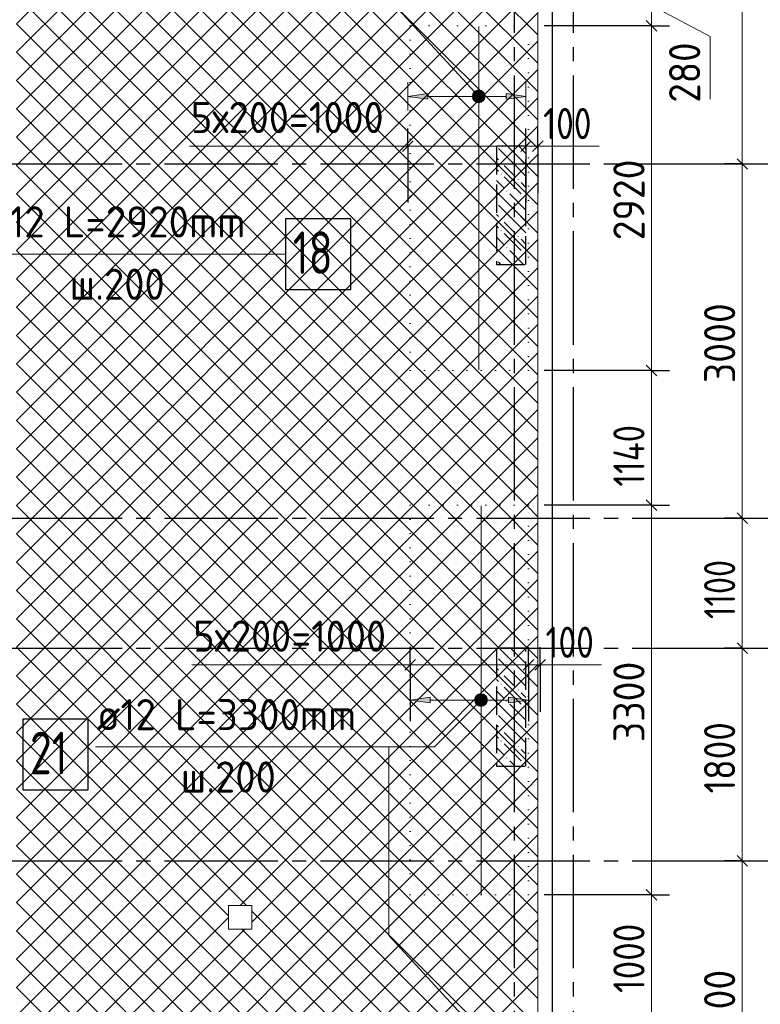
# Model space of a CAD drawing. Header units: millimetres. Extents: x 0 to 50400, y 0 to 35640.
# Tile 15 of 17: x 35878 to 42149, y 18146 to 26484. Entities that reach past the tile are written whole.
import ezdxf

# ---------------------------------------------------------------- set-up
doc = ezdxf.new("R2010")
doc.units = ezdxf.units.MM
for name, pattern in [('______2', [324, 240, -84]), ('______5', [1320, 960, -120, 120, -120]), ('______9', [120, 0, -120])]:
    doc.linetypes.add(name, pattern=pattern)
for name, color, linetype, lineweight in [('Standard', 7, 'Continuous', 25), ('ДОП Верх по Х', 7, 'Continuous', 25), ('ЖБ Перекрытие верхний уровень', 7, 'Continuous', 35), ('ЖБ Пилон', 7, 'Continuous', 35), ('Общий01', 7, 'Continuous', 13), ('Позиционная метка номер позиции', 7, 'Continuous', 13), ('Размерная линия_ общее', 7, 'Continuous', 13), ('Тени', 7, 'Continuous', 13)]:
    doc.layers.add(name, color=color, linetype=linetype, lineweight=lineweight)
doc.layers.add('Оси', color=7, linetype='______5', true_color=0x656565)
doc.styles.add('ISOCPEUR', font='txt')

msp = doc.modelspace()

# ---------------------------------------------------------------- hatches: boundary and pattern name
at = {"layer": 'ДОП Верх по Х', "linetype": 'Continuous', "lineweight": 13, "transparency": 33554687}
for points in [[(39333.1, 25811.3), (39165.1, 25835.3), (39333.1, 25859.3)], [(39353.1, 20698.4), (39185.1, 20722.4), (39353.1, 20746.4)]]:
    msp.add_hatch(color=7, dxfattribs=at).paths.add_polyline_path(points, flags=16)
for points in [[(39997.1, 25811.3), (40165.1, 25835.3), (39997.1, 25859.3)], [(40017.1, 20698.4), (40185.1, 20722.4), (40017.1, 20746.4)]]:
    msp.add_hatch(color=7, dxfattribs=at).paths.add_polyline_path(points)
at = {"layer": 'ЖБ Пилон', "linetype": 'Continuous', "lineweight": -3, "transparency": 33554687}
for points in [[(40046.8, 25369.3), (40051.6, 25374.1), (40056.4, 25369.3), (40051.6, 25364.5)], [(39950.8, 25273.3), (39955.6, 25278.1), (39960.4, 25273.3), (39955.6, 25268.5)], [(39950.8, 25177.3), (39955.6, 25182.1), (39960.4, 25177.3), (39955.6, 25172.5)], [(40094.8, 25129.3), (40099.6, 25134.1), (40104.4, 25129.3), (40099.6, 25124.5)], [(39998.8, 25033.3), (40003.6, 25038.1), (40008.4, 25033.3), (40003.6, 25028.5)], [(40142.8, 24985.3), (40147.6, 24990.1), (40152.4, 24985.3), (40147.6, 24980.5)], [(40046.8, 24889.3), (40051.6, 24894.1), (40056.4, 24889.3), (40051.6, 24884.5)], [(39950.8, 24793.3), (39955.6, 24798.1), (39960.4, 24793.3), (39955.6, 24788.5)], [(39950.8, 24697.3), (39955.6, 24702.1), (39960.4, 24697.3), (39955.6, 24692.5)], [(40094.8, 24649.3), (40099.6, 24654.1), (40104.4, 24649.3), (40099.6, 24644.5)], [(39998.8, 24553.3), (40003.6, 24558.1), (40008.4, 24553.3), (40003.6, 24548.5)], [(40142.8, 24505.3), (40147.6, 24510.1), (40152.4, 24505.3), (40147.6, 24500.5)], [(40049.9, 24412.4), (40051.6, 24414.1), (40053.3, 24412.4)], [(40142.8, 21145.3), (40147.6, 21150.1), (40152.4, 21145.3), (40147.6, 21140.5)], [(40046.8, 21049.3), (40051.6, 21054.1), (40056.4, 21049.3), (40051.6, 21044.5)], [(39950.8, 20953.3), (39955.6, 20958.1), (39960.4, 20953.3), (39955.6, 20948.5)], [(39950.8, 20857.3), (39955.6, 20862.1), (39960.4, 20857.3), (39955.6, 20852.5)], [(40094.8, 20809.3), (40099.6, 20814.1), (40104.4, 20809.3), (40099.6, 20804.5)], [(39998.8, 20713.3), (40003.6, 20718.1), (40008.4, 20713.3), (40003.6, 20708.5)], [(40142.8, 20665.3), (40147.6, 20670.1), (40152.4, 20665.3), (40147.6, 20660.5)], [(40046.8, 20569.3), (40051.6, 20574.1), (40056.4, 20569.3), (40051.6, 20564.5)], [(39950.8, 20473.3), (39955.6, 20478.1), (39960.4, 20473.3), (39955.6, 20468.5)], [(39950.8, 20377.3), (39955.6, 20382.1), (39960.4, 20377.3), (39955.6, 20372.5)], [(40094.8, 20329.3), (40099.6, 20334.1), (40104.4, 20329.3), (40099.6, 20324.5)], [(39998.8, 20233.3), (40003.6, 20238.1), (40008.4, 20233.3), (40003.6, 20228.5)], [(40142.8, 20185.3), (40147.6, 20190.1), (40152.4, 20185.3), (40147.6, 20180.5)]]:
    msp.add_hatch(color=7, dxfattribs=at).paths.add_polyline_path(points, flags=16)
at = {"layer": 'Позиционная метка номер позиции', "linetype": 'Continuous', "lineweight": 13, "transparency": 33554687}
for points in [[(39712.7, 25823.7), (39781, 25886.6), (39753.5, 25887.8)], [(39712.7, 25823.7), (39753.5, 25887.8), (39713.8, 25851.2)], [(39725.4, 25798.7), (39781, 25886.6), (39712.7, 25823.7)], [(39713.8, 25851.2), (39753.5, 25887.8), (39728.5, 25875)], [(39725.4, 25798.7), (39804.8, 25871.9), (39781, 25886.6)], [(39749.2, 25784), (39804.8, 25871.9), (39725.4, 25798.7)], [(39749.2, 25784), (39817.6, 25846.9), (39804.8, 25871.9)], [(39776.7, 25782.9), (39817.6, 25846.9), (39749.2, 25784)], [(39776.7, 25782.9), (39816.4, 25819.4), (39817.6, 25846.9)], [(39816.4, 25819.4), (39776.7, 25782.9), (39801.7, 25795.6)], [(39837, 20708.6), (39771.4, 20774.3), (39746.9, 20760.6)], [(39837, 20736.1), (39798.9, 20774.3), (39771.4, 20774.3)], [(39837, 20736.1), (39771.4, 20774.3), (39837, 20708.6)], [(39798.9, 20774.3), (39837, 20736.1), (39823.3, 20760.6)], [(39823.3, 20684.2), (39746.9, 20760.6), (39733.2, 20736.1)], [(39823.3, 20684.2), (39733.2, 20736.1), (39798.9, 20670.5)], [(39798.9, 20670.5), (39733.2, 20736.1), (39733.2, 20708.6)], [(39798.9, 20670.5), (39733.2, 20708.6), (39771.4, 20670.5)], [(39771.4, 20670.5), (39733.2, 20708.6), (39746.9, 20684.2)], [(39837, 20708.6), (39746.9, 20760.6), (39823.3, 20684.2)]]:
    msp.add_hatch(color=7, dxfattribs=at).paths.add_polyline_path(points)

# ---------------------------------------------------------------- linework, layer by layer
at = {"layer": 'Standard', "color": 254, "linetype": 'Continuous', "lineweight": -3, "true_color": 0xc4c4ff, "transparency": 33554687}
msp.add_lwpolyline([(7965.1, 10212.4), (40388.1, 10212.4), (40388.1, 32712.4), (7965.1, 32712.4), (7965.1, 10212.4)], dxfattribs=at)
at = {"layer": 'ДОП Верх по Х', "color": 7, "linetype": 'Continuous', "lineweight": 18, "transparency": 33554687}
for p, q in [((39765.1, 26426.4), (39765.1, 23518.4)), ((39785.1, 22366.4), (39785.1, 19078.4))]:
    msp.add_line(p, q, dxfattribs=at)
at = {"layer": 'ДОП Верх по Х', "color": 251, "linetype": 'Continuous', "lineweight": 13, "true_color": 0x494949, "transparency": 33554687}
for p, q in [((39165.1, 25835.3), (39165.1, 25955.3)), ((40165.1, 25835.3), (40165.1, 25955.3)), ((39165.1, 25835.3), (39333.1, 25859.3)), ((39333.1, 25859.3), (39333.1, 25811.3)), ((40165.1, 25835.3), (39997.1, 25859.3)), ((39997.1, 25859.3), (39997.1, 25811.3)), ((39333.1, 25811.3), (39165.1, 25835.3)), ((39165.1, 25835.3), (39165.1, 25715.3)), ((39165.1, 25835.3), (39165.1, 25835.3)), ((39333.1, 25835.3), (39997.1, 25835.3)), ((39997.1, 25811.3), (40165.1, 25835.3)), ((40165.1, 25835.3), (40165.1, 25715.3)), ((40165.1, 25835.3), (40165.1, 25835.3)), ((39185.1, 20722.4), (39185.1, 20842.4)), ((40185.1, 20722.4), (40185.1, 20842.4)), ((39185.1, 20722.4), (39353.1, 20746.4)), ((39353.1, 20698.4), (39185.1, 20722.4)), ((39185.1, 20722.4), (39185.1, 20602.4)), ((39185.1, 20722.4), (39185.1, 20722.4)), ((39353.1, 20746.4), (39353.1, 20698.4)), ((39353.1, 20722.4), (40017.1, 20722.4)), ((40185.1, 20722.4), (40017.1, 20746.4)), ((40017.1, 20746.4), (40017.1, 20698.4)), ((40017.1, 20698.4), (40185.1, 20722.4)), ((40185.1, 20722.4), (40185.1, 20602.4)), ((40185.1, 20722.4), (40185.1, 20722.4))]:
    msp.add_line(p, q, dxfattribs=at)
at = {"layer": 'ДОП Верх по Х', "color": 7, "linetype": 'Continuous', "lineweight": 25, "transparency": 33554687}
for points in [[(38129.3, 24199.3), (38681.3, 24199.3), (38681.3, 24799.3), (38129.3, 24799.3), (38129.3, 24199.3)], [(35905.3, 19962.2), (36457.3, 19962.2), (36457.3, 20562.2), (35905.3, 20562.2), (35905.3, 19962.2)]]:
    msp.add_lwpolyline(points, dxfattribs=at)
at = {"layer": 'ЖБ Перекрытие верхний уровень', "color": 7, "linetype": 'Continuous', "lineweight": 18, "transparency": 33554687}
for p, q in [((40265.1, 10312.4), (40265.1, 32612.4)), ((37845.1, 18982.4), (37645.1, 18982.4)), ((37645.1, 18982.4), (37645.1, 18782.4)), ((37845.1, 18782.4), (37845.1, 18982.4)), ((37645.1, 18782.4), (37845.1, 18782.4))]:
    msp.add_line(p, q, dxfattribs=at)
at = {"layer": 'ЖБ Перекрытие верхний уровень', "color": 254, "linetype": 'Continuous', "lineweight": 18, "transparency": 33554687}
for p, q in [((35851.6, 26449.3), (36571.6, 27169.3)), ((35851.6, 26209.3), (36811.6, 27169.3)), ((35851.6, 25969.3), (37051.6, 27169.3)), ((35851.6, 25729.3), (37291.6, 27169.3)), ((35851.6, 25489.3), (37531.6, 27169.3)), ((35851.6, 27169.3), (38251.6, 24769.3)), ((36091.6, 27169.3), (38251.6, 25009.3)), ((36331.6, 27169.3), (38251.6, 25249.3)), ((36571.6, 27169.3), (38251.6, 25489.3)), ((36811.6, 27169.3), (38251.6, 25729.3)), ((37051.6, 27169.3), (38251.6, 25969.3)), ((37291.6, 27169.3), (38251.6, 26209.3)), ((37531.6, 27169.3), (38251.6, 26449.3)), ((38251.6, 26449.3), (38971.6, 27169.3)), ((38251.6, 26209.3), (39211.6, 27169.3)), ((38251.6, 25969.3), (39451.6, 27169.3)), ((38251.6, 25729.3), (39691.6, 27169.3)), ((38251.6, 25489.3), (39931.6, 27169.3)), ((38251.6, 25249.3), (40171.6, 27169.3)), ((38251.6, 27169.3), (40265.1, 25155.8)), ((38491.6, 27169.3), (40265.1, 25395.8)), ((38731.6, 27169.3), (40265.1, 25635.8)), ((38971.6, 27169.3), (40265.1, 25875.8)), ((39211.6, 27169.3), (40265.1, 26115.8)), ((39451.6, 27169.3), (40265.1, 26355.8)), ((38251.6, 25009.3), (40265.1, 27022.8)), ((35851.6, 26929.3), (38011.6, 24769.3)), ((36091.6, 24769.3), (38251.6, 26929.3)), ((38251.6, 26929.3), (40265.1, 24915.8)), ((38251.6, 24769.3), (40265.1, 26782.8)), ((35851.6, 26689.3), (37771.6, 24769.3)), ((36331.6, 24769.3), (38251.6, 26689.3)), ((38251.6, 26689.3), (40171.6, 24769.3)), ((38491.6, 24769.3), (40265.1, 26542.8)), ((35851.6, 26449.3), (37531.6, 24769.3)), ((36571.6, 24769.3), (38251.6, 26449.3)), ((38251.6, 26449.3), (39931.6, 24769.3)), ((38731.6, 24769.3), (40265.1, 26302.8)), ((35851.6, 26209.3), (37291.6, 24769.3)), ((36811.6, 24769.3), (38251.6, 26209.3)), ((38251.6, 26209.3), (39691.6, 24769.3)), ((38971.6, 24769.3), (40265.1, 26062.8)), ((35851.6, 25969.3), (37051.6, 24769.3)), ((37051.6, 24769.3), (38251.6, 25969.3)), ((38251.6, 25969.3), (39451.6, 24769.3)), ((39211.6, 24769.3), (40265.1, 25822.8)), ((35851.6, 25729.3), (36811.6, 24769.3)), ((37291.6, 24769.3), (38251.6, 25729.3)), ((38251.6, 25729.3), (39211.6, 24769.3)), ((39451.6, 24769.3), (40265.1, 25582.8)), ((35851.6, 25489.3), (36571.6, 24769.3)), ((37531.6, 24769.3), (38251.6, 25489.3)), ((38251.6, 25489.3), (38971.6, 24769.3)), ((39691.6, 24769.3), (40265.1, 25342.8)), ((37771.6, 24769.3), (38251.6, 25249.3)), ((38251.6, 25249.3), (38731.6, 24769.3)), ((39931.6, 24769.3), (40265.1, 25102.8)), ((38011.6, 24769.3), (38251.6, 25009.3)), ((38251.6, 25009.3), (38491.6, 24769.3)), ((40171.6, 24769.3), (40265.1, 24862.8)), ((36091.6, 24769.3), (38251.6, 22609.3)), ((36331.6, 24769.3), (38251.6, 22849.3)), ((36571.6, 24769.3), (38251.6, 23089.3)), ((36811.6, 24769.3), (38251.6, 23329.3)), ((37051.6, 24769.3), (38251.6, 23569.3)), ((37291.6, 24769.3), (38251.6, 23809.3)), ((37531.6, 24769.3), (38251.6, 24049.3)), ((37771.6, 24769.3), (38251.6, 24289.3)), ((38011.6, 24769.3), (38251.6, 24529.3)), ((38251.6, 24529.3), (38491.6, 24769.3)), ((38251.6, 24289.3), (38731.6, 24769.3)), ((38251.6, 24049.3), (38971.6, 24769.3)), ((38251.6, 23809.3), (39211.6, 24769.3)), ((38251.6, 23569.3), (39451.6, 24769.3)), ((38251.6, 23329.3), (39691.6, 24769.3)), ((38251.6, 23089.3), (39931.6, 24769.3)), ((38251.6, 22849.3), (40171.6, 24769.3)), ((38251.6, 24769.3), (40265.1, 22755.8)), ((38491.6, 24769.3), (40265.1, 22995.8)), ((38731.6, 24769.3), (40265.1, 23235.8)), ((38971.6, 24769.3), (40265.1, 23475.8)), ((39211.6, 24769.3), (40265.1, 23715.8)), ((39451.6, 24769.3), (40265.1, 23955.8)), ((39691.6, 24769.3), (40265.1, 24195.8)), ((39931.6, 24769.3), (40265.1, 24435.8)), ((40171.6, 24769.3), (40265.1, 24675.8)), ((38251.6, 22609.3), (40265.1, 24622.8)), ((38251.6, 24529.3), (40265.1, 22515.8)), ((38251.6, 22369.3), (40265.1, 24382.8)), ((38251.6, 24289.3), (40171.6, 22369.3)), ((38491.6, 22369.3), (40265.1, 24142.8)), ((38251.6, 24049.3), (39931.6, 22369.3)), ((38731.6, 22369.3), (40265.1, 23902.8)), ((36811.6, 22369.3), (38251.6, 23809.3)), ((38251.6, 23809.3), (39691.6, 22369.3)), ((38971.6, 22369.3), (40265.1, 23662.8)), ((37051.6, 22369.3), (38251.6, 23569.3)), ((38251.6, 23569.3), (39451.6, 22369.3)), ((39211.6, 22369.3), (40265.1, 23422.8)), ((37291.6, 22369.3), (38251.6, 23329.3)), ((38251.6, 23329.3), (39211.6, 22369.3)), ((39451.6, 22369.3), (40265.1, 23182.8)), ((35851.6, 23089.3), (36571.6, 22369.3)), ((37531.6, 22369.3), (38251.6, 23089.3)), ((38251.6, 23089.3), (38971.6, 22369.3)), ((39691.6, 22369.3), (40265.1, 22942.8)), ((35851.6, 22849.3), (36331.6, 22369.3)), ((37771.6, 22369.3), (38251.6, 22849.3)), ((38251.6, 22849.3), (38731.6, 22369.3)), ((39931.6, 22369.3), (40265.1, 22702.8)), ((35851.6, 22609.3), (36091.6, 22369.3)), ((38011.6, 22369.3), (38251.6, 22609.3)), ((38251.6, 22609.3), (38491.6, 22369.3)), ((40171.6, 22369.3), (40265.1, 22462.8)), ((35851.6, 22129.3), (36091.6, 22369.3)), ((35851.6, 21889.3), (36331.6, 22369.3)), ((35851.6, 21649.3), (36571.6, 22369.3)), ((36811.6, 22369.3), (38251.6, 20929.3)), ((37051.6, 22369.3), (38251.6, 21169.3)), ((37291.6, 22369.3), (38251.6, 21409.3)), ((37531.6, 22369.3), (38251.6, 21649.3)), ((37771.6, 22369.3), (38251.6, 21889.3)), ((38011.6, 22369.3), (38251.6, 22129.3)), ((38251.6, 22129.3), (38491.6, 22369.3)), ((38251.6, 21889.3), (38731.6, 22369.3)), ((38251.6, 21649.3), (38971.6, 22369.3)), ((38251.6, 21409.3), (39211.6, 22369.3)), ((38251.6, 21169.3), (39451.6, 22369.3)), ((38251.6, 20929.3), (39691.6, 22369.3)), ((38251.6, 20689.3), (39931.6, 22369.3)), ((38251.6, 20449.3), (40171.6, 22369.3)), ((38251.6, 22369.3), (40265.1, 20355.8)), ((38491.6, 22369.3), (40265.1, 20595.8)), ((38731.6, 22369.3), (40265.1, 20835.8)), ((38971.6, 22369.3), (40265.1, 21075.8)), ((39211.6, 22369.3), (40265.1, 21315.8)), ((39451.6, 22369.3), (40265.1, 21555.8)), ((39691.6, 22369.3), (40265.1, 21795.8)), ((39931.6, 22369.3), (40265.1, 22035.8)), ((40171.6, 22369.3), (40265.1, 22275.8)), ((38251.6, 20209.3), (40265.1, 22222.8)), ((38251.6, 22129.3), (40265.1, 20115.8)), ((38251.6, 19969.3), (40265.1, 21982.8)), ((38251.6, 21889.3), (40171.6, 19969.3)), ((38491.6, 19969.3), (40265.1, 21742.8)), ((35851.6, 21649.3), (37531.6, 19969.3)), ((38251.6, 21649.3), (39931.6, 19969.3)), ((38731.6, 19969.3), (40265.1, 21502.8)), ((35851.6, 21409.3), (37291.6, 19969.3)), ((38251.6, 21409.3), (39691.6, 19969.3)), ((38971.6, 19969.3), (40265.1, 21262.8)), ((35851.6, 21169.3), (37051.6, 19969.3)), ((38251.6, 21169.3), (39451.6, 19969.3)), ((39211.6, 19969.3), (40265.1, 21022.8)), ((35851.6, 20929.3), (36811.6, 19969.3)), ((38251.6, 20929.3), (39211.6, 19969.3)), ((39451.6, 19969.3), (40265.1, 20782.8)), ((35851.6, 20689.3), (36571.6, 19969.3)), ((38251.6, 20689.3), (38971.6, 19969.3)), ((39691.6, 19969.3), (40265.1, 20542.8)), ((35851.6, 20449.3), (36331.6, 19969.3)), ((37771.6, 19969.3), (38251.6, 20449.3)), ((38251.6, 20449.3), (38731.6, 19969.3)), ((39931.6, 19969.3), (40265.1, 20302.8)), ((35851.6, 20209.3), (36091.6, 19969.3)), ((38011.6, 19969.3), (38251.6, 20209.3)), ((38251.6, 20209.3), (38491.6, 19969.3)), ((40171.6, 19969.3), (40265.1, 20062.8)), ((35851.6, 19729.3), (36091.6, 19969.3)), ((35851.6, 19489.3), (36331.6, 19969.3)), ((35851.6, 19249.3), (36571.6, 19969.3)), ((35851.6, 19009.3), (36811.6, 19969.3)), ((35851.6, 18769.3), (37051.6, 19969.3)), ((35851.6, 18529.3), (37291.6, 19969.3)), ((35851.6, 18289.3), (37531.6, 19969.3)), ((35851.6, 19969.3), (38251.6, 17569.3)), ((36091.6, 19969.3), (38251.6, 17809.3)), ((36331.6, 19969.3), (38251.6, 18049.3)), ((36571.6, 19969.3), (37645.1, 18895.8)), ((36811.6, 19969.3), (37798.5, 18982.4)), ((37771.6, 19969.3), (38251.6, 19489.3)), ((38011.6, 19969.3), (38251.6, 19729.3)), ((38251.6, 19729.3), (38491.6, 19969.3)), ((38251.6, 19489.3), (38731.6, 19969.3)), ((38251.6, 19249.3), (38971.6, 19969.3)), ((38251.6, 19009.3), (39211.6, 19969.3)), ((38251.6, 18769.3), (39451.6, 19969.3)), ((38251.6, 18529.3), (39691.6, 19969.3)), ((38251.6, 18289.3), (39931.6, 19969.3)), ((38251.6, 18049.3), (40171.6, 19969.3)), ((38251.6, 19969.3), (40265.1, 17955.8)), ((38491.6, 19969.3), (40265.1, 18195.8)), ((38731.6, 19969.3), (40265.1, 18435.8)), ((38971.6, 19969.3), (40265.1, 18675.8)), ((39211.6, 19969.3), (40265.1, 18915.8)), ((39451.6, 19969.3), (40265.1, 19155.8)), ((39691.6, 19969.3), (40265.1, 19395.8)), ((39931.6, 19969.3), (40265.1, 19635.8)), ((40171.6, 19969.3), (40265.1, 19875.8)), ((38251.6, 17809.3), (40265.1, 19822.8)), ((35851.6, 19729.3), (38011.6, 17569.3)), ((38251.6, 19729.3), (40265.1, 17715.8)), ((38251.6, 17569.3), (40265.1, 19582.8)), ((35851.6, 19489.3), (37771.6, 17569.3)), ((38251.6, 19489.3), (40171.6, 17569.3)), ((38491.6, 17569.3), (40265.1, 19342.8)), ((35851.6, 19249.3), (37531.6, 17569.3)), ((37845.1, 18842.8), (38251.6, 19249.3)), ((38251.6, 19249.3), (39931.6, 17569.3)), ((38731.6, 17569.3), (40265.1, 19102.8)), ((35851.6, 19009.3), (37291.6, 17569.3)), ((36811.6, 17569.3), (38251.6, 19009.3)), ((37845.1, 18935.8), (38251.6, 18529.3)), ((38251.6, 19009.3), (39691.6, 17569.3)), ((36331.6, 17569.3), (37645.1, 18882.8)), ((38971.6, 17569.3), (40265.1, 18862.8)), ((35851.6, 18769.3), (37051.6, 17569.3)), ((36571.6, 17569.3), (37784.7, 18782.4)), ((37051.6, 17569.3), (38251.6, 18769.3)), ((37758.5, 18782.4), (38251.6, 18289.3)), ((38251.6, 18769.3), (39451.6, 17569.3)), ((39211.6, 17569.3), (40265.1, 18622.8)), ((35851.6, 18529.3), (36811.6, 17569.3)), ((37291.6, 17569.3), (38251.6, 18529.3)), ((38251.6, 18529.3), (39211.6, 17569.3)), ((39451.6, 17569.3), (40265.1, 18382.8)), ((35851.6, 18289.3), (36571.6, 17569.3)), ((37531.6, 17569.3), (38251.6, 18289.3)), ((38251.6, 18289.3), (38971.6, 17569.3))]:
    msp.add_line(p, q, dxfattribs=at)
for points in [[(35851.6, 25249.3), (35906.3, 25304), (35906.3, 25304), (37771.6, 27169.3)], [(35851.6, 25009.3), (35962.6, 25120.4), (35962.6, 25120.4), (38011.6, 27169.3)], [(35851.6, 24769.3), (36019, 24936.7), (36019, 24936.7), (38251.6, 27169.3)], [(35851.6, 25249.3), (35954.7, 25146.2), (35954.7, 25146.2), (36331.6, 24769.3)], [(35851.6, 25009.3), (36060.9, 24800), (36060.9, 24800), (36091.6, 24769.3)], [(35851.6, 24529.3), (36075.3, 24753), (36075.3, 24753), (36091.6, 24769.3)], [(35851.6, 24289.3), (36131.6, 24569.3), (36131.6, 24569.3), (36331.6, 24769.3)], [(35851.6, 24049.3), (36188, 24385.7), (36188, 24385.7), (36571.6, 24769.3)], [(35851.6, 23809.3), (36244.3, 24202), (36244.3, 24202), (36811.6, 24769.3)], [(35851.6, 23569.3), (36300.6, 24018.3), (36300.6, 24018.3), (37051.6, 24769.3)], [(35851.6, 23329.3), (36357, 23834.7), (36357, 23834.7), (37291.6, 24769.3)], [(35851.6, 23089.3), (36413.3, 23651), (36413.3, 23651), (37531.6, 24769.3)], [(35851.6, 22849.3), (36469.6, 23467.3), (36469.6, 23467.3), (37771.6, 24769.3)], [(35851.6, 22609.3), (36525.9, 23283.7), (36525.9, 23283.7), (38011.6, 24769.3)], [(35851.6, 22369.3), (36582.3, 23100), (36582.3, 23100), (38251.6, 24769.3)], [(35851.6, 24769.3), (36167.1, 24453.8), (36167.1, 24453.8), (38251.6, 22369.3)], [(35851.6, 24529.3), (36273.2, 24107.7), (36273.2, 24107.7), (38011.6, 22369.3)], [(36091.6, 22369.3), (36638.6, 22916.3), (36638.6, 22916.3), (38251.6, 24529.3)], [(35851.6, 24289.3), (36379.4, 23761.5), (36379.4, 23761.5), (37771.6, 22369.3)], [(36331.6, 22369.3), (36694.9, 22732.6), (36694.9, 22732.6), (38251.6, 24289.3)], [(35851.6, 24049.3), (36485.6, 23415.3), (36485.6, 23415.3), (37531.6, 22369.3)], [(36571.6, 22369.3), (36751.3, 22549), (36751.3, 22549), (38251.6, 24049.3)], [(35851.6, 23809.3), (36591.7, 23069.2), (36591.7, 23069.2), (37291.6, 22369.3)], [(35851.6, 23569.3), (36697.9, 22723), (36697.9, 22723), (37051.6, 22369.3)], [(35851.6, 23329.3), (36804.1, 22376.8), (36804.1, 22376.8), (36811.6, 22369.3)], [(35851.6, 21409.3), (36807.6, 22365.3), (36807.6, 22365.3), (36811.6, 22369.3)], [(35851.6, 21169.3), (36863.9, 22181.6), (36863.9, 22181.6), (37051.6, 22369.3)], [(35851.6, 20929.3), (36920.3, 21998), (36920.3, 21998), (37291.6, 22369.3)], [(35851.6, 20689.3), (36976.6, 21814.3), (36976.6, 21814.3), (37531.6, 22369.3)], [(35851.6, 20449.3), (37032.9, 21630.6), (37032.9, 21630.6), (37771.6, 22369.3)], [(35851.6, 20209.3), (37089.2, 21446.9), (37089.2, 21446.9), (38011.6, 22369.3)], [(35851.6, 19969.3), (37145.6, 21263.3), (37145.6, 21263.3), (38251.6, 22369.3)], [(35851.6, 22369.3), (37228.7, 20992.2), (37228.7, 20992.2), (38251.6, 19969.3)], [(36091.6, 22369.3), (37122.6, 21338.3), (37122.6, 21338.3), (38251.6, 20209.3)], [(36331.6, 22369.3), (37016.4, 21684.5), (37016.4, 21684.5), (38251.6, 20449.3)], [(36571.6, 22369.3), (36910.2, 22030.7), (36910.2, 22030.7), (38251.6, 20689.3)], [(35851.6, 22129.3), (37334.9, 20646), (37334.9, 20646), (38011.6, 19969.3)], [(36091.6, 19969.3), (37201.9, 21079.6), (37201.9, 21079.6), (38251.6, 22129.3)], [(35851.6, 21889.3), (37441, 20299.8), (37441, 20299.8), (37771.6, 19969.3)], [(36331.6, 19969.3), (37258.2, 20895.9), (37258.2, 20895.9), (38251.6, 21889.3)], [(36571.6, 19969.3), (37314.6, 20712.3), (37314.6, 20712.3), (38251.6, 21649.3)], [(36811.6, 19969.3), (37370.9, 20528.6), (37370.9, 20528.6), (38251.6, 21409.3)], [(37051.6, 19969.3), (37427.2, 20344.9), (37427.2, 20344.9), (38251.6, 21169.3)], [(37291.6, 19969.3), (37483.5, 20161.3), (37483.5, 20161.3), (38251.6, 20929.3)], [(37531.6, 19969.3), (37539.9, 19977.6), (37539.9, 19977.6), (38251.6, 20689.3)], [(35851.6, 18049.3), (37596.2, 19793.9), (37596.2, 19793.9), (37771.6, 19969.3)], [(35851.6, 17809.3), (37652.5, 19610.2), (37652.5, 19610.2), (38011.6, 19969.3)], [(35851.6, 17569.3), (37708.9, 19426.6), (37708.9, 19426.6), (38251.6, 19969.3)], [(37051.6, 19969.3), (37759.5, 19261.3), (37759.5, 19261.3), (38251.6, 18769.3)], [(37291.6, 19969.3), (37653.4, 19607.5), (37653.4, 19607.5), (38251.6, 19009.3)], [(37531.6, 19969.3), (37547.2, 19953.7), (37547.2, 19953.7), (38251.6, 19249.3)], [(36091.6, 17569.3), (37765.2, 19242.9), (37765.2, 19242.9), (38251.6, 19729.3)], [(37744.7, 18982.4), (37821.5, 19059.2), (37821.5, 19059.2), (38251.6, 19489.3)]]:
    msp.add_lwpolyline(points, dxfattribs=at)
at = {"layer": 'ЖБ Пилон', "color": 253, "linetype": '______2', "lineweight": -3, "true_color": 0xa0a0a0, "transparency": 33554687}
for p, q in [((40165.1, 25412.4), (39915.1, 25412.4)), ((39915.1, 25412.4), (39915.1, 24412.4)), ((40165.1, 24412.4), (40165.1, 25412.4)), ((39915.1, 24412.4), (40165.1, 24412.4)), ((40165.1, 21162.4), (39915.1, 21162.4)), ((39915.1, 21162.4), (39915.1, 20162.4)), ((40165.1, 20162.4), (40165.1, 21162.4)), ((39915.1, 20162.4), (40165.1, 20162.4))]:
    msp.add_line(p, q, dxfattribs=at)
at = {"layer": 'ЖБ Пилон', "color": 253, "linetype": 'Continuous', "lineweight": -3, "true_color": 0xa0a0a0, "transparency": 33554687}
for p, q in [((40075.6, 25249.3), (39931.6, 25393.3)), ((40008.5, 25412.4), (40027.6, 25393.3)), ((40165.1, 25351.8), (40104.5, 25412.4)), ((39915.1, 25313.8), (39931.6, 25297.3)), ((40075.6, 25345.3), (40165.1, 25255.8)), ((39931.6, 25201.3), (39915.1, 25217.8)), ((39979.6, 25249.3), (40075.6, 25153.3)), ((40075.6, 25249.3), (40165.1, 25159.8)), ((39915.1, 25121.8), (39979.6, 25057.3)), ((39979.6, 25153.3), (40123.6, 25009.3)), ((40165.1, 25063.8), (40123.6, 25105.3)), ((39915.1, 25025.8), (40027.6, 24913.3)), ((40165.1, 24871.8), (40027.6, 25009.3)), ((40075.6, 24769.3), (39931.6, 24913.3)), ((40075.6, 24865.3), (40165.1, 24775.8)), ((39915.1, 24833.8), (39931.6, 24817.3)), ((39979.6, 24769.3), (40075.6, 24673.3)), ((40075.6, 24769.3), (40165.1, 24679.8)), ((39931.6, 24721.3), (39915.1, 24737.8)), ((39915.1, 24641.8), (39979.6, 24577.3)), ((39979.6, 24673.3), (40123.6, 24529.3)), ((40165.1, 24583.8), (40123.6, 24625.3)), ((39915.1, 24545.8), (40027.6, 24433.3)), ((40144.5, 24412.4), (40027.6, 24529.3)), ((39952.5, 24412.4), (39931.6, 24433.3)), ((39938.5, 21162.4), (40027.6, 21073.3)), ((40165.1, 21031.8), (40034.5, 21162.4)), ((40075.6, 20929.3), (39931.6, 21073.3)), ((40075.6, 21025.3), (40165.1, 20935.8)), ((39915.1, 20993.8), (39931.6, 20977.3)), ((39979.6, 20929.3), (40075.6, 20833.3)), ((40075.6, 20929.3), (40165.1, 20839.8)), ((39931.6, 20881.3), (39915.1, 20897.8)), ((39915.1, 20801.8), (39979.6, 20737.3)), ((39979.6, 20833.3), (40123.6, 20689.3)), ((40165.1, 20743.8), (40123.6, 20785.3)), ((39915.1, 20705.8), (40027.6, 20593.3)), ((40165.1, 20551.8), (40027.6, 20689.3)), ((39915.1, 20513.8), (39931.6, 20497.3)), ((40075.6, 20449.3), (39931.6, 20593.3)), ((40075.6, 20545.3), (40165.1, 20455.8)), ((39979.6, 20449.3), (40075.6, 20353.3)), ((40075.6, 20449.3), (40165.1, 20359.8)), ((39931.6, 20401.3), (39915.1, 20417.8)), ((39979.6, 20353.3), (40123.6, 20209.3)), ((39915.1, 20321.8), (39979.6, 20257.3)), ((40165.1, 20263.8), (40123.6, 20305.3)), ((39915.1, 20225.8), (39978.5, 20162.4)), ((40074.5, 20162.4), (40027.6, 20209.3))]:
    msp.add_line(p, q, dxfattribs=at)
at = {"layer": 'Общий01', "color": 7, "linetype": 'Continuous', "lineweight": 13, "transparency": 33554687}
for p, q in [((39565.1, 25412.4), (37317.1, 25412.4)), ((40265.1, 25412.4), (40785.1, 25412.4)), ((39585.1, 21020), (37337.1, 21020)), ((40285.1, 21020), (40805.1, 21020))]:
    msp.add_line(p, q, dxfattribs=at)
msp.add_lwpolyline([(41228.9, 26603.5), (41724.7, 26340.7), (41724.7, 25810.6)], dxfattribs=at)
at = {"layer": 'Оси', "color": 8, "linetype": '______5', "lineweight": -3, "transparency": 33554687}
for p, q in [((40065.1, 32612.4), (40065.1, 8317)), ((40565.1, 32612.4), (40565.1, 8317)), ((8065.1, 25262.4), (42963, 25262.4)), ((8065.1, 22262.4), (42963, 22262.4)), ((8065.1, 21162.4), (42963, 21162.4)), ((8065.1, 19362.4), (42963, 19362.4))]:
    msp.add_line(p, q, dxfattribs=at)
at = {"layer": 'Позиционная метка номер позиции', "color": 7, "linetype": 'Continuous', "lineweight": 13, "transparency": 33554687}
for p, q in [((39728.5, 25875), (39728.5, 25875)), ((39804.8, 25871.9), (39804.8, 25871.9)), ((39725.4, 25798.7), (39725.4, 25798.7)), ((39801.7, 25795.6), (39801.7, 25795.6)), ((39746.9, 20760.6), (39746.9, 20760.6)), ((39746.9, 20684.2), (39746.9, 20684.2)), ((39823.3, 20760.6), (39823.3, 20760.6)), ((39823.3, 20684.2), (39823.3, 20684.2))]:
    msp.add_line(p, q, dxfattribs=at)
for points in [[(39765.1, 25835.3), (38983.9, 26683.8), (38983.9, 28753.5)], [(34115.1, 23785.1), (34829.3, 24499.3), (38129.3, 24499.3)], [(39785.1, 20722.4), (39389.1, 20326.4), (36519.4, 20326.4)], [(39785.1, 17880.4), (39003.9, 18729), (39003.9, 20326.4)]]:
    msp.add_lwpolyline(points, dxfattribs=at)
for centre in [(39765.1, 25835.3), (39785.1, 20722.4)]:
    msp.add_circle(centre, 54, dxfattribs=at)
at = {"layer": 'Размерная линия_ общее', "color": 7, "linetype": 'Continuous', "lineweight": 13, "transparency": 33554687}
for p, q in [((41996.7, 25262.4), (41996.7, 28362.4)), ((41228.9, 26432.4), (41228.9, 26712.4)), ((41228.9, 23512.4), (41228.9, 26432.4)), ((39165.1, 25412.4), (39075.1, 25412.4)), ((39165.1, 25412.4), (40165.1, 25412.4)), ((40165.1, 25412.4), (40265.1, 25412.4)), ((40265.1, 25412.4), (40355.1, 25412.4)), ((41996.7, 22262.4), (41996.7, 25262.4)), ((41228.9, 22372.4), (41228.9, 23512.4)), ((41228.9, 19072.4), (41228.9, 22372.4)), ((41996.7, 21162.4), (41996.7, 22262.4)), ((41996.7, 19362.4), (41996.7, 21162.4)), ((39185.1, 21020), (39095.1, 21020)), ((39185.1, 21020), (40185.1, 21020)), ((40185.1, 21020), (40285.1, 21020)), ((40285.1, 21020), (40375.1, 21020)), ((41996.7, 16862.4), (41996.7, 19362.4)), ((41228.9, 18072.4), (41228.9, 19072.4))]:
    msp.add_line(p, q, dxfattribs=at)
at = {"layer": 'Размерная линия_ общее', "color": 7, "linetype": 'Continuous', "lineweight": -3, "transparency": 33554687}
for p, q in [((41228.9, 26432.4), (41078.9, 26432.4)), ((41228.9, 26432.4), (41378.9, 26432.4)), ((39165.1, 25412.4), (39165.1, 25562.4)), ((40165.1, 25412.4), (40165.1, 25562.4)), ((40265.1, 25412.4), (40265.1, 25562.4)), ((39165.1, 25412.4), (39165.1, 25262.4)), ((39165.1, 25412.4), (39165.1, 24936.2)), ((40165.1, 25412.4), (40165.1, 25262.4)), ((40165.1, 25412.4), (40165.1, 24936.2)), ((40265.1, 25412.4), (40265.1, 25262.4)), ((40265.1, 25412.4), (40265.1, 25016.1)), ((41996.7, 25262.4), (41846.7, 25262.4)), ((41996.7, 25262.4), (42146.7, 25262.4)), ((41228.9, 23512.4), (41078.9, 23512.4)), ((41228.9, 23512.4), (41378.9, 23512.4)), ((41228.9, 22372.4), (41078.9, 22372.4)), ((41228.9, 22372.4), (41378.9, 22372.4)), ((41996.7, 22262.4), (41846.7, 22262.4)), ((41996.7, 22262.4), (42146.7, 22262.4)), ((39185.1, 21020), (39185.1, 21170)), ((40185.1, 21020), (40185.1, 21170)), ((40285.1, 21020), (40285.1, 21170)), ((41996.7, 21162.4), (41846.7, 21162.4)), ((41996.7, 21162.4), (42146.7, 21162.4)), ((39185.1, 21020), (39185.1, 20870)), ((39185.1, 21020), (39185.1, 20543.8)), ((40185.1, 21020), (40185.1, 20870)), ((40185.1, 21020), (40185.1, 20543.8)), ((40285.1, 21020), (40285.1, 20870)), ((40285.1, 21020), (40285.1, 20623.8)), ((41996.7, 19362.4), (41846.7, 19362.4)), ((41996.7, 19362.4), (42146.7, 19362.4)), ((41228.9, 19072.4), (41078.9, 19072.4)), ((41228.9, 19072.4), (41378.9, 19072.4))]:
    msp.add_line(p, q, dxfattribs=at)
at = {"layer": 'Размерная линия_ общее', "color": 7, "linetype": 'Continuous', "lineweight": 25, "transparency": 33554687}
for p, q in [((41273.9, 26387.4), (41183.9, 26477.4)), ((39120.1, 25367.4), (39210.1, 25457.4)), ((40120.1, 25367.4), (40210.1, 25457.4)), ((40220.1, 25367.4), (40310.1, 25457.4)), ((42041.7, 25217.4), (41951.7, 25307.4)), ((41273.9, 23467.4), (41183.9, 23557.4)), ((41273.9, 22327.4), (41183.9, 22417.4)), ((42041.7, 22217.4), (41951.7, 22307.4)), ((42041.7, 21117.4), (41951.7, 21207.4)), ((39140.1, 20975), (39230.1, 21065)), ((40140.1, 20975), (40230.1, 21065)), ((40240.1, 20975), (40330.1, 21065)), ((42041.7, 19317.4), (41951.7, 19407.4)), ((41273.9, 19027.4), (41183.9, 19117.4))]:
    msp.add_line(p, q, dxfattribs=at)
at = {"layer": 'Размерная линия_ общее', "color": 7, "linetype": 'Continuous', "lineweight": -3, "transparency": 33554687}
for points in [[(41228.9, 26432.4), (41208.5, 26432.4), (41208.5, 26432.4), (41208.5, 26432.4), (41208.5, 26432.4), (41208.5, 26432.4), (41208.5, 26432.4), (41208.5, 26432.4), (41208.5, 26432.4), (40318.1, 26432.4)], [(41228.9, 23512.4), (41208.5, 23512.4), (41208.5, 23512.4), (41208.5, 23512.4), (41208.5, 23512.4), (41208.5, 23512.4), (41208.5, 23512.4), (41208.5, 23512.4), (41208.5, 23512.4), (41208.5, 23512.4), (41208.5, 23512.4), (40318.1, 23512.4)], [(41228.9, 22372.4), (41208.5, 22372.4), (41208.5, 22372.4), (41208.5, 22372.4), (41208.5, 22372.4), (41208.5, 22372.4), (41208.5, 22372.4), (41208.5, 22372.4), (41208.5, 22372.4), (41208.5, 22372.4), (41208.5, 22372.4), (41208.5, 22372.4), (41208.5, 22372.4), (40318.1, 22372.4)], [(41228.9, 19072.4), (41208.5, 19072.4), (41208.5, 19072.4), (41208.5, 19072.4), (41208.5, 19072.4), (41208.5, 19072.4), (41208.5, 19072.4), (41208.5, 19072.4), (41208.5, 19072.4), (41208.5, 19072.4), (41208.5, 19072.4), (41208.5, 19072.4), (41208.5, 19072.4), (41208.5, 19072.4), (41208.5, 19072.4), (40318.1, 19072.4)]]:
    msp.add_lwpolyline(points, dxfattribs=at)
at = {"layer": 'Тени', "color": 7, "linetype": '______9', "lineweight": 13, "transparency": 33554687}
for p, q in [((40185.1, 26432.4), (39185.1, 26432.4)), ((39185.1, 26432.4), (39185.1, 23512.4)), ((40185.1, 23512.4), (40185.1, 26432.4)), ((39185.1, 23512.4), (40185.1, 23512.4)), ((40185.1, 22372.4), (39185.1, 22372.4)), ((39185.1, 22372.4), (39185.1, 19072.4)), ((40185.1, 19072.4), (40185.1, 22372.4)), ((39185.1, 19072.4), (40185.1, 19072.4))]:
    msp.add_line(p, q, dxfattribs=at)

# ---------------------------------------------------------------- texts
at = {"layer": 'ДОП Верх по Х', "color": 7, "linetype": 'Continuous', "lineweight": 13, "transparency": 33554687, "attachment_point": 7, "style": 'ISOCPEUR'}
for s, insert, char_height, width in [('\\W0.96;ø12 L=2920mm ', (35587.9, 24640.1), 264, 2580.62), ('\\W0.75;18', (38189.3, 24331.3), 360, 566.727), ('\\W0.95;ш.200 ', (36300.7, 24112.1), 264, 1154.547), ('\\W0.96;ø12 L=3300mm ', (36528.7, 20467.2), 264, 2580.62), ('\\W0.75;21', (35965.3, 20094.2), 360, 566.727), ('\\W0.95;ш.200 ', (37241.5, 19939.2), 264, 1154.555)]:
    msp.add_mtext(s, dxfattribs=dict(at, insert=insert, char_height=char_height, width=width))
at = {"layer": 'Размерная линия_ общее', "color": 7, "linetype": 'Continuous', "lineweight": 25, "transparency": 33554687, "char_height": 264, "attachment_point": 7, "rotation": 90, "style": 'ISOCPEUR'}
for s, insert, width in [('\\W0.91;280', (41640.4, 25781.5), 674.386), ('\\W0.93;2920', (41168.9, 24616), 861.713), ('\\W0.93;3000', (41936.7, 23406), 861.713), ('\\W0.81;1140', (41168.9, 22530.6), 766.162), ('\\W0.80;1100', (41936.7, 21408.8), 738.862), ('\\W0.93;3300', (41168.9, 20366), 861.704), ('\\W0.87;1800', (41936.7, 19932.4), 800.3), ('\\W0.87;1000', (41168.9, 18242.4), 800.283), ('\\W0.93;2500', (41936.7, 17756), 861.713)]:
    msp.add_mtext(s, dxfattribs=dict(at, insert=insert, width=width))
at = {"layer": 'Размерная линия_ общее', "color": 7, "linetype": 'Continuous', "lineweight": 25, "transparency": 33554687, "char_height": 264, "attachment_point": 7, "style": 'ISOCPEUR'}
for s, insert, width in [('\\W0.94;5х200=1000', (37328.7, 25524.1), 1918.452), ('\\W0.83;100', (40310.1, 25472.4), 610.286), ('\\W0.94;5х200=1000', (37348.7, 21131.7), 1918.46), ('\\W0.83;100', (40330.1, 21080), 610.286)]:
    msp.add_mtext(s, dxfattribs=dict(at, insert=insert, width=width))

doc.saveas('drawing.dxf')
